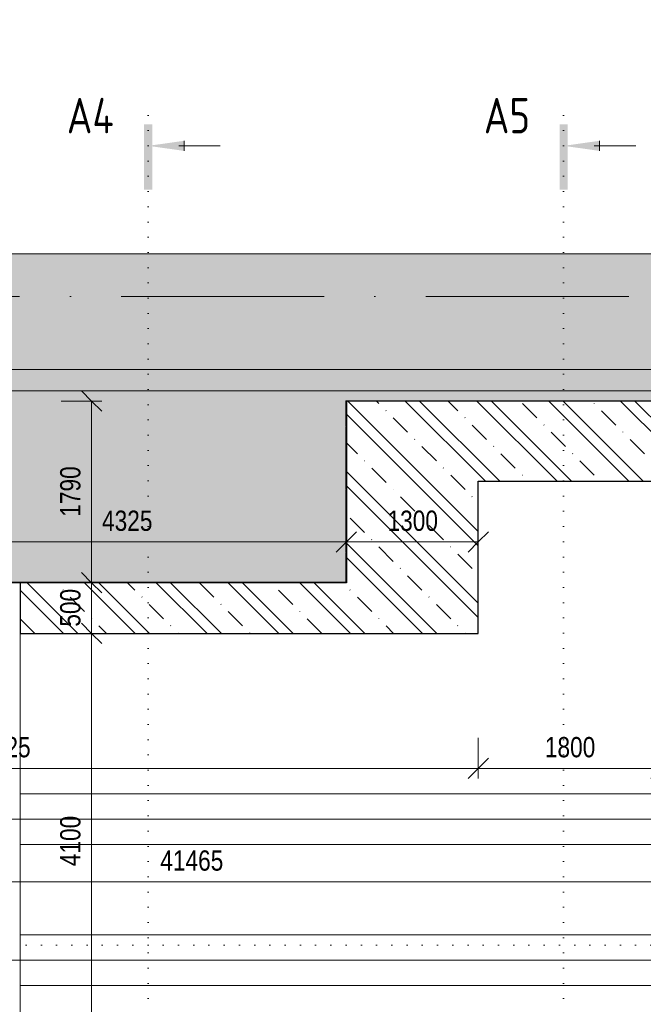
# Model space of a CAD drawing. Header units: millimetres. Extents: x 75701 to 402820, y 135 to 33652.
# Tile 44 of 52: x 372781 to 378924, y 21514 to 31219. Entities that reach past the tile are written whole.
import ezdxf

# ---------------------------------------------------------------- set-up
doc = ezdxf.new("R2010")
doc.units = ezdxf.units.MM
for name, pattern in [('A_CARA_15', [7.6, 5, -1.3, 0, -1.3]), ('B_CARA_12', [2.6, 1, -0.8, 0, -0.8]), ('Tečkovaná 1_5mm', [150, 0, -150]), ('Čerchovaná 20mm', [3000, 2000, -500, 0, -500])]:
    doc.linetypes.add(name, pattern=pattern)
for name, color, linetype, lineweight in [('CA_KOTY', 3, 'Continuous', 9), ('CA_KOTY-100', 3, 'Continuous', 9), ('CA_OSY', 5, 'A_CARA_15', 9), ('CA_PODLAHA25', 7, 'Continuous', 13), ('CA_POHHRA25', 7, 'Continuous', 13), ('CA_REZY', 1, 'Continuous', 25), ('CA_REZYZNACKY', 1, 'Continuous', 9), ('Terénní útvar', 7, 'Continuous', 13)]:
    doc.layers.add(name, color=color, linetype=linetype, lineweight=lineweight)
doc.styles.add('Arial_2', font='arial.ttf', dxfattribs={"width": 0.8, "height": 200})
doc.styles.add('ISOCPEUR_B', font='txt', dxfattribs={"width": 0.8, "height": 350})
doc.dimstyles.new('HP_Přímá_-_2_mm_Ariel_1-100', dxfattribs={"dimscale": 304.8, "dimtxt": 204.05188, "dimasz": 0.656168, "dimexe": 0.328084, "dimexo": 0.0625, "dimgap": 0.164042, "dimtad": 1, "dimdec": 0, "dimzin": 0, "dimdsep": 46, "dimtxsty": 'Arial_2', "dimblk1": 'OBLIQUE', "dimblk2": 'OBLIQUE', "dimsah": 1, "dimcen": 0.09, "dimazin": 0, "dimtfac": 1, "dimtdec": 4, "dimtix": 1, "dimtmove": 0, "dimatfit": 3, "dimfxl": 0.984252, "dimfxlon": 1, "dimtvp": 1, "dimtolj": 1, "dimtzin": 0, "dimarcsym": 2})

# ---------------------------------------------------------------- blocks, each defined once
blk = doc.blocks.new('Řez - Номер узла_ спереди-2820152-PŮDORYS ZÁKLADŮ PECE V ÚROVNI -3_400')
at = {"layer": 'CA_REZYZNACKY'}
for points in [[(7.329, 0.404), (7.329, -0.394), (0.873, -0.394), (0.873, 0.404)], [(3.497, -3.533), (2.503, -3.533), (3, 0)]]:
    blk.add_hatch(color=256, dxfattribs=at).paths.add_polyline_path(points)
for p, q in [((2.503, -3.533), (3.497, -3.533)), ((3, -3), (3, -7.096))]:
    blk.add_line(p, q, dxfattribs=at)
blk = doc.blocks.new('DIMBLOCK100-PŮDORYS ZÁKLADŮ PECE V ÚROVNI -3_400')
at = {"layer": 'CA_KOTY-100'}
for p, q in [((353738.9, 22721.7), (353738.9, 23021.7)), ((395203.9, 22721.7), (395203.9, 23021.7)), ((353738.9, 22721.7), (353838.9, 22821.7)), ((395203.9, 22721.7), (395303.9, 22821.7)), ((353738.9, 22721.7), (353638.9, 22621.7)), ((353738.9, 22721.7), (395203.9, 22721.7)), ((353738.9, 22721.7), (353738.9, 22621.7)), ((395203.9, 22721.7), (395103.9, 22621.7)), ((395203.9, 22721.7), (395203.9, 22621.7))]:
    blk.add_line(p, q, dxfattribs=at)
at = {"layer": 'CA_KOTY-100', "color": 0, "insert": (374165.3, 23031.3), "char_height": 200, "width": 734.587, "attachment_point": 1, "line_spacing_factor": 0.941778, "style": 'Arial_2'}
blk.add_mtext('41465', dxfattribs=at)
blk = doc.blocks.new('_Oblique')
at = {"color": 0, "linetype": 'ByBlock', "lineweight": -2}
blk.add_line((-0.5, -0.5), (0.5, 0.5), dxfattribs=at)
blk = doc.blocks.new('DIMBLOCK108-PŮDORYS ZÁKLADŮ PECE V ÚROVNI -3_400')
at = {"layer": 'CA_KOTY-100'}
for p, q in [((367973.9, 23839.2), (367973.9, 24139.2)), ((377298.9, 23839.2), (377298.9, 24139.2)), ((367973.9, 23839.2), (368073.9, 23939.2)), ((377298.9, 23839.2), (377398.9, 23939.2)), ((367973.9, 23839.2), (367873.9, 23739.2)), ((367973.9, 23839.2), (377298.9, 23839.2)), ((367973.9, 23839.2), (367973.9, 23739.2)), ((377298.9, 23839.2), (377198.9, 23739.2)), ((377298.9, 23839.2), (377298.9, 23739.2))]:
    blk.add_line(p, q, dxfattribs=at)
at = {"layer": 'CA_KOTY-100', "color": 0, "insert": (372391.6, 24148.8), "char_height": 200, "width": 587.669, "attachment_point": 1, "line_spacing_factor": 0.941778, "style": 'Arial_2'}
blk.add_mtext('9325', dxfattribs=at)
blk = doc.blocks.new('DIMBLOCK109-PŮDORYS ZÁKLADŮ PECE V ÚROVNI -3_400')
at = {"layer": 'CA_KOTY-100'}
for p, q in [((377298.9, 23839.2), (377298.9, 24139.2)), ((379098.9, 23839.2), (379098.9, 24139.2)), ((377298.9, 23839.2), (377398.9, 23939.2)), ((379098.9, 23839.2), (379198.9, 23939.2)), ((377298.9, 23839.2), (377198.9, 23739.2)), ((377298.9, 23839.2), (379098.9, 23839.2)), ((377298.9, 23839.2), (377298.9, 23739.2)), ((379098.9, 23839.2), (378998.9, 23739.2)), ((379098.9, 23839.2), (379098.9, 23739.2))]:
    blk.add_line(p, q, dxfattribs=at)
at = {"layer": 'CA_KOTY-100', "color": 0, "insert": (377954.1, 24148.8), "char_height": 200, "width": 587.669, "attachment_point": 1, "line_spacing_factor": 0.941778, "style": 'Arial_2'}
blk.add_mtext('1800', dxfattribs=at)
blk = doc.blocks.new('DIMBLOCK224-PŮDORYS ZÁKLADŮ PECE V ÚROVNI -3_400')
at = {"layer": 'CA_KOTY-100'}
for p, q in [((373488.7, 25169.9), (373388.7, 25269.9)), ((373488.7, 25169.9), (373188.7, 25169.9)), ((373488.7, 21069.9), (373488.7, 25169.9)), ((373488.7, 25169.9), (373588.7, 25069.9)), ((373488.7, 25169.9), (373588.7, 25169.9)), ((373488.7, 21069.9), (373388.7, 21169.9)), ((373488.7, 21069.9), (373188.7, 21069.9)), ((373488.7, 21069.9), (373588.7, 20969.9)), ((373488.7, 21069.9), (373588.7, 21069.9))]:
    blk.add_line(p, q, dxfattribs=at)
at = {"layer": 'CA_KOTY-100', "color": 0, "insert": (373179.1, 22875.1), "char_height": 200, "width": 587.669, "attachment_point": 1, "rotation": 90, "line_spacing_factor": 0.941778, "style": 'Arial_2'}
blk.add_mtext('4100', dxfattribs=at)
blk = doc.blocks.new('DIMBLOCK225-PŮDORYS ZÁKLADŮ PECE V ÚROVNI -3_400')
at = {"layer": 'CA_KOTY-100'}
for p, q in [((373488.7, 25669.9), (373388.7, 25769.9)), ((373488.7, 25669.9), (373188.7, 25669.9)), ((373488.7, 25169.9), (373488.7, 25669.9)), ((373488.7, 25669.9), (373588.7, 25569.9)), ((373488.7, 25669.9), (373588.7, 25669.9)), ((373488.7, 25169.9), (373388.7, 25269.9)), ((373488.7, 25169.9), (373188.7, 25169.9)), ((373488.7, 25169.9), (373588.7, 25069.9)), ((373488.7, 25169.9), (373588.7, 25169.9))]:
    blk.add_line(p, q, dxfattribs=at)
at = {"layer": 'CA_KOTY-100', "color": 0, "insert": (373179.1, 25236.3), "char_height": 200, "width": 440.752, "attachment_point": 1, "rotation": 90, "line_spacing_factor": 0.941778, "style": 'Arial_2'}
blk.add_mtext('500', dxfattribs=at)
blk = doc.blocks.new('DIMBLOCK226-PŮDORYS ZÁKLADŮ PECE V ÚROVNI -3_400')
at = {"layer": 'CA_KOTY-100'}
for p, q in [((373488.7, 27459.9), (373388.7, 27559.9)), ((373488.7, 27459.9), (373188.7, 27459.9)), ((373488.7, 27459.9), (373488.7, 25669.9)), ((373488.7, 27459.9), (373588.7, 27359.9)), ((373488.7, 27459.9), (373588.7, 27459.9)), ((373488.7, 25669.9), (373388.7, 25769.9)), ((373488.7, 25669.9), (373388.7, 25669.9)), ((373488.7, 25669.9), (373588.7, 25569.9)), ((373488.7, 25669.9), (373788.7, 25669.9))]:
    blk.add_line(p, q, dxfattribs=at)
at = {"layer": 'CA_KOTY-100', "color": 0, "insert": (373179.1, 26320.1), "char_height": 200, "width": 587.669, "attachment_point": 1, "rotation": 90, "line_spacing_factor": 0.941778, "style": 'Arial_2'}
blk.add_mtext('1790', dxfattribs=at)
blk = doc.blocks.new('DIMBLOCK227-PŮDORYS ZÁKLADŮ PECE V ÚROVNI -3_400')
at = {"layer": 'CA_KOTY-100'}
for p, q in [((371673.9, 26071.1), (371673.9, 26371.1)), ((375998.9, 26071.1), (375998.9, 26371.1)), ((371673.9, 26071.1), (371773.9, 26171.1)), ((375998.9, 26071.1), (376098.9, 26171.1)), ((371673.9, 26071.1), (371573.9, 25971.1)), ((371673.9, 26071.1), (375998.9, 26071.1)), ((371673.9, 26071.1), (371673.9, 25971.1)), ((375998.9, 26071.1), (375898.9, 25971.1)), ((375998.9, 26071.1), (375998.9, 25971.1))]:
    blk.add_line(p, q, dxfattribs=at)
at = {"layer": 'CA_KOTY-100', "color": 0, "insert": (373591.6, 26380.8), "char_height": 200, "width": 587.669, "attachment_point": 1, "line_spacing_factor": 0.941778, "style": 'Arial_2'}
blk.add_mtext('4325', dxfattribs=at)
blk = doc.blocks.new('DIMBLOCK228-PŮDORYS ZÁKLADŮ PECE V ÚROVNI -3_400')
at = {"layer": 'CA_KOTY-100'}
for p, q in [((375998.9, 26071.1), (375998.9, 26371.1)), ((377298.9, 26071.1), (377298.9, 26371.1)), ((375998.9, 26071.1), (376098.9, 26171.1)), ((377298.9, 26071.1), (377398.9, 26171.1)), ((375998.9, 26071.1), (375898.9, 25971.1)), ((375998.9, 26071.1), (377298.9, 26071.1)), ((375998.9, 26071.1), (375998.9, 25971.1)), ((377298.9, 26071.1), (377198.9, 25971.1)), ((377298.9, 26071.1), (377298.9, 25971.1))]:
    blk.add_line(p, q, dxfattribs=at)
at = {"layer": 'CA_KOTY-100', "color": 0, "insert": (376404.1, 26380.8), "char_height": 200, "width": 587.669, "attachment_point": 1, "line_spacing_factor": 0.941778, "style": 'Arial_2'}
blk.add_mtext('1300', dxfattribs=at)

msp = doc.modelspace()

# ---------------------------------------------------------------- hatches: boundary and pattern name
at = {"layer": 'CA_POHHRA25', "lineweight": 9}
h = msp.add_hatch(dxfattribs=at)
h.set_pattern_fill('FP_8', color=256, style=0, pattern_type=2)
h.set_pattern_definition([(135, (244938.9, 0), (-353.5534, -353.5534), []), (135, (245080.3, 0), (-353.5534, -353.5534), []), (135, (245363.14, 0), (-494.9747, -212.132), [200, -100, 3.353, -96.647])])
h.paths.add_polyline_path([(374898.9, 18474.9), (383898.9, 18474.9), (383898.9, 21069.9), (372783.9, 21069.9), (372783.9, 20569.9), (374898.9, 20569.9)])
h.paths.add_polyline_path([(372783.9, 25169.9), (377298.9, 25169.9), (377298.9, 26669.9), (379098.9, 26669.9), (379098.9, 25169.9), (383898.9, 25169.9), (383898.9, 27349.9), (381108.9, 27349.9), (381108.9, 27459.9), (375998.9, 27459.9), (375998.9, 25669.9), (372783.9, 25669.9)])
at = {"layer": 'Terénní útvar', "lineweight": 9}
h = msp.add_hatch(dxfattribs=at)
h.set_pattern_fill('FP_15', color=50, style=0, pattern_type=2)
h.set_pattern_definition([(50, (244938.9, 0), (728.7365, -63.7558), [76.2, -838.2]), (355, (244938.9, 0), (-140.9716, 764.2276), [60.96, -670.56]), (100.451, (244999.6, -5.3), (587.77, 700.4668), [64.76, -712.36]), (46.184, (244938.9, 203.2), (1084.316, -168.171), [114.3, -1257.3]), (96.636, (245029.2, 189.2), (949.61, 989.71), [97.14, -1068.54]), (351.184, (244938.9, 203.2), (949.6206, 989.701), [91.44, -1005.84]), (21, (245040.5, 152.4), (606.4579, -409.0606), [76.2, -838.2]), (326, (245040.5, 152.4), (247.2083, 736.753), [60.96, -670.56]), (71.451, (245091, 118.3), (853.6683, 327.6855), [64.76, -712.36]), (37.5, (244938.88, 0), (12.3547, 338.2201), [33.528, -628.904, 33.528, -647.192, -673.1]), (37.5, (244938.88, 0), (12.3547, 338.2201), [-1343.152, 33.528, -639.572]), (7.5, (244938.88, 0), (267.2789, 400.7221), [33.528, -354.584, 33.528, -613.664, -256.54]), (7.5, (244938.88, 0), (267.2789, 400.7221), [-1035.304, 33.528, -223.012]), (327.5, (244712.3, 0), (542.36333, -22.91534), [33.528, -220.472, 33.528, -758.952, -1051.56]), (327.5, (244712.3, 0), (542.36333, -22.91534), [-1046.48, 33.528, -1018.032]), (317.5, (244610.7, 0), (592.517, 101.7071), [33.528, -296.672, 33.528, -492.76, -746.76]), (317.5, (244610.7, 0), (592.517, 101.7071), [-856.488, 33.528, -713.232])])
h.paths.add_polyline_path([(349816.1, 17032.1), (397156.8, 17032.1), (397156.8, 28649.9), (395858.9, 28649.9), (395858.9, 26949.9), (395703.9, 26949.9), (395703.9, 18439.9), (386703.9, 18439.9), (386703.9, 20569.9), (383898.9, 20569.9), (383898.9, 18474.9), (374898.9, 18474.9), (374898.9, 20569.9), (372773.9, 20569.9), (372773.9, 18474.9), (363773.9, 18474.9), (363773.9, 20569.9), (360708.9, 20569.9), (360708.9, 18919.9), (351838.9, 18919.9), (351838.9, 21069.9), (351278.9, 21069.9), (351278.9, 22669.9), (352628.9, 22669.9), (352628.9, 26069.9), (360343.9, 26069.9), (360343.9, 27459.9), (371673.9, 27459.9), (371673.9, 25669.9), (375998.9, 25669.9), (375998.9, 27459.9), (381108.9, 27459.9), (381108.9, 28912.7), (360308.9, 28912.7), (360308.9, 27349.9), (357108.9, 27349.9), (357108.9, 29049.9), (349816.1, 29049.9), (349816.1, 20688.1)])
h.paths.add_polyline_path([(386703.9, 27349.9), (386703.9, 29389.9), (393618.9, 29389.9), (393618.9, 31219.5), (393558.9, 31219.5), (393558.9, 30842.8), (384308.9, 30842.8), (384308.9, 27349.9)])

# ---------------------------------------------------------------- linework, layer by layer
at = {"layer": 'CA_OSY', "linetype": 'Čerchovaná 20mm'}
msp.add_line((322778.5, 28489.9), (401821.8, 28489.9), dxfattribs=at)
at = {"layer": 'CA_OSY'}
for p, q in [((386738.9, 23339.9), (354138.9, 23339.9)), ((386738.9, 21949.9), (354138.9, 21949.9))]:
    msp.add_line(p, q, dxfattribs=at)
at = {"layer": 'CA_PODLAHA25'}
msp.add_line((360308.9, 27559.9), (381108.9, 27559.9), dxfattribs=at)
at = {"layer": 'CA_PODLAHA25', "linetype": 'B_CARA_12'}
for p, q in [((381108.9, 27459.9), (375998.9, 27459.9)), ((375998.9, 27459.9), (375998.9, 25669.9)), ((375998.9, 25669.9), (375998.9, 27459.9)), ((375998.9, 27459.9), (381108.9, 27459.9)), ((375998.9, 25669.9), (371673.9, 25669.9)), ((371673.9, 25669.9), (375998.9, 25669.9))]:
    msp.add_line(p, q, dxfattribs=at)
at = {"layer": 'CA_POHHRA25', "linetype": 'B_CARA_12'}
for p, q in [((375994.9, 25673.9), (375994.9, 27463.9)), ((375994.9, 27463.9), (375994.9, 25673.9)), ((375994.9, 27463.9), (382802.9, 27463.9)), ((382802.9, 27463.9), (375994.9, 27463.9)), ((375998.9, 25669.9), (375998.9, 27459.9)), ((375998.9, 27459.9), (375998.9, 25669.9)), ((375998.9, 27459.9), (382798.9, 27459.9)), ((382798.9, 27459.9), (375998.9, 27459.9)), ((371673.9, 25669.9), (375998.9, 25669.9)), ((375998.9, 25669.9), (371673.9, 25669.9)), ((371677.9, 25673.9), (375994.9, 25673.9)), ((375994.9, 25673.9), (371677.9, 25673.9))]:
    msp.add_line(p, q, dxfattribs=at)
at = {"layer": 'CA_POHHRA25'}
for p, q in [((375998.9, 25669.9), (375998.9, 27459.9)), ((375998.9, 27459.9), (381108.9, 27459.9)), ((379098.9, 26669.9), (377298.9, 26669.9)), ((377298.9, 26669.9), (377298.9, 25169.9)), ((372783.9, 20569.9), (372783.9, 25669.9)), ((372783.9, 25669.9), (375998.9, 25669.9)), ((372783.9, 25169.9), (372783.9, 21069.9)), ((372783.9, 25169.9), (377298.9, 25169.9)), ((383898.9, 23589.9), (372783.9, 23589.9)), ((372783.9, 23589.9), (372783.9, 23089.9)), ((372783.9, 23089.9), (372783.9, 23589.9)), ((372783.9, 23589.9), (383898.9, 23589.9)), ((372783.9, 23089.9), (383898.9, 23089.9)), ((383898.9, 23089.9), (372783.9, 23089.9)), ((383898.9, 22199.9), (372783.9, 22199.9)), ((372783.9, 22199.9), (372783.9, 21699.9)), ((372783.9, 21699.9), (372783.9, 22199.9)), ((372783.9, 22199.9), (383898.9, 22199.9)), ((372783.9, 21699.9), (383898.9, 21699.9)), ((383898.9, 21699.9), (372783.9, 21699.9))]:
    msp.add_line(p, q, dxfattribs=at)
at = {"layer": 'CA_REZY'}
for p, q in [((381108.9, 27459.9), (375998.9, 27459.9)), ((375998.9, 27459.9), (375998.9, 25669.9)), ((377298.9, 25169.9), (377298.9, 26669.9)), ((377298.9, 26669.9), (379098.9, 26669.9)), ((375998.9, 25669.9), (372783.9, 25669.9)), ((372783.9, 25669.9), (372783.9, 25169.9)), ((372783.9, 25169.9), (377298.9, 25169.9))]:
    msp.add_line(p, q, dxfattribs=at)
at = {"layer": 'CA_REZYZNACKY', "linetype": 'Tečkovaná 1_5mm'}
for p, q in [((374047.3, 30276), (374047.3, 15441.7)), ((378139.5, 30276), (378139.5, 15463.1)), ((348528.2, 22097.6), (398977.2, 22097.6))]:
    msp.add_line(p, q, dxfattribs=at)
at = {"layer": 'Terénní útvar'}
for p, q in [((381108.9, 28912.7), (360308.9, 28912.7)), ((360308.9, 27769.9), (381108.9, 27769.9)), ((375998.9, 25669.9), (375998.9, 27459.9)), ((375998.9, 27459.9), (381108.9, 27459.9)), ((375998.9, 27459.9), (381108.9, 27459.9)), ((375998.9, 25669.9), (375998.9, 27459.9)), ((371673.9, 25669.9), (375998.9, 25669.9)), ((371673.9, 25669.9), (375998.9, 25669.9))]:
    msp.add_line(p, q, dxfattribs=at)

# ---------------------------------------------------------------- block references
at = {"layer": 'CA_REZYZNACKY', "extrusion": (0, 0, -1), "xscale": 99.99999999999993, "yscale": 99.99999999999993, "zscale": 99.99999999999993, "rotation": 270.0000000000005}
for p in [(-374047.3, 30276), (-378139.5, 30276)]:
    msp.add_blockref('Řez - Номер узла_ спереди-2820152-PŮDORYS ZÁKLADŮ PECE V ÚROVNI -3_400', p, dxfattribs=at)

# ---------------------------------------------------------------- texts
at = {"layer": 'CA_REZYZNACKY', "char_height": 350, "attachment_point": 1, "style": 'ISOCPEUR_B'}
for s, insert, width in [('A4', (373245.2, 30449.2), 596.455), ('A5', (377353.4, 30449.2), 557.974)]:
    msp.add_mtext(s, dxfattribs=dict(at, insert=insert, width=width))

# ---------------------------------------------------------------- dimensions: what is measured, and where the dimension line sits
at = {"layer": 'CA_KOTY'}
for base, p1, p2, override, picture, middle in [((373488.7, 25669.9), (373188.7, 27459.9), (373788.7, 25669.9), {"dimpost": '<>', "dimfxl": 1887.882412}, 'DIMBLOCK226-PŮDORYS ZÁKLADŮ PECE V ÚROVNI -3_400', (373336.6, 26564.9)), ((373488.7, 25669.9), (373188.7, 25169.9), (373188.7, 25669.9), {"dimpost": '<>', "dimfxl": 500}, 'DIMBLOCK225-PŮDORYS ZÁKLADŮ PECE V ÚROVNI -3_400', (373336.6, 25419.9)), ((373488.7, 25169.9), (373188.7, 21069.9), (373188.7, 25169.9), {"dimpost": '<>', "dimfxl": 4100}, 'DIMBLOCK224-PŮDORYS ZÁKLADŮ PECE V ÚROVNI -3_400', (373336.6, 23119.9))]:
    dim = msp.add_linear_dim(base=base, p1=p1, p2=p2, angle=90, dimstyle='HP_Přímá_-_2_mm_Ariel_1-100', override=override, dxfattribs=at)
    dim.commit()
    dim.dimension.update_dxf_attribs({"geometry": picture, "text_midpoint": middle})
for base, p1, p2, override, picture, middle in [((375998.9, 26071.1), (371673.9, 26371.1), (375998.9, 26371.1), {"dimpost": '<>', "dimfxl": 4324.999963}, 'DIMBLOCK227-PŮDORYS ZÁKLADŮ PECE V ÚROVNI -3_400', (373836.4, 26223.3)), ((377298.9, 26071.1), (375998.9, 26371.1), (377298.9, 26371.1), {"dimpost": '<>', "dimfxl": 1300.000029}, 'DIMBLOCK228-PŮDORYS ZÁKLADŮ PECE V ÚROVNI -3_400', (376648.9, 26223.3)), ((377298.9, 23839.2), (367973.9, 24139.2), (377298.9, 24139.2), {"dimpost": '<>', "dimfxl": 9324.999963}, 'DIMBLOCK108-PŮDORYS ZÁKLADŮ PECE V ÚROVNI -3_400', (372636.4, 23991.3)), ((379098.9, 23839.2), (377298.9, 24139.2), (379098.9, 24139.2), {"dimpost": '<>', "dimfxl": 1800}, 'DIMBLOCK109-PŮDORYS ZÁKLADŮ PECE V ÚROVNI -3_400', (378198.9, 23991.3)), ((395203.9, 22721.7), (353738.9, 23021.7), (395203.9, 23021.7), {"dimpost": '<>', "dimfxl": 41465}, 'DIMBLOCK100-PŮDORYS ZÁKLADŮ PECE V ÚROVNI -3_400', (374471.4, 22873.8))]:
    dim = msp.add_linear_dim(base=base, p1=p1, p2=p2, dimstyle='HP_Přímá_-_2_mm_Ariel_1-100', override=override, dxfattribs=at)
    dim.commit()
    dim.dimension.update_dxf_attribs({"geometry": picture, "text_midpoint": middle})

doc.saveas('drawing.dxf')
